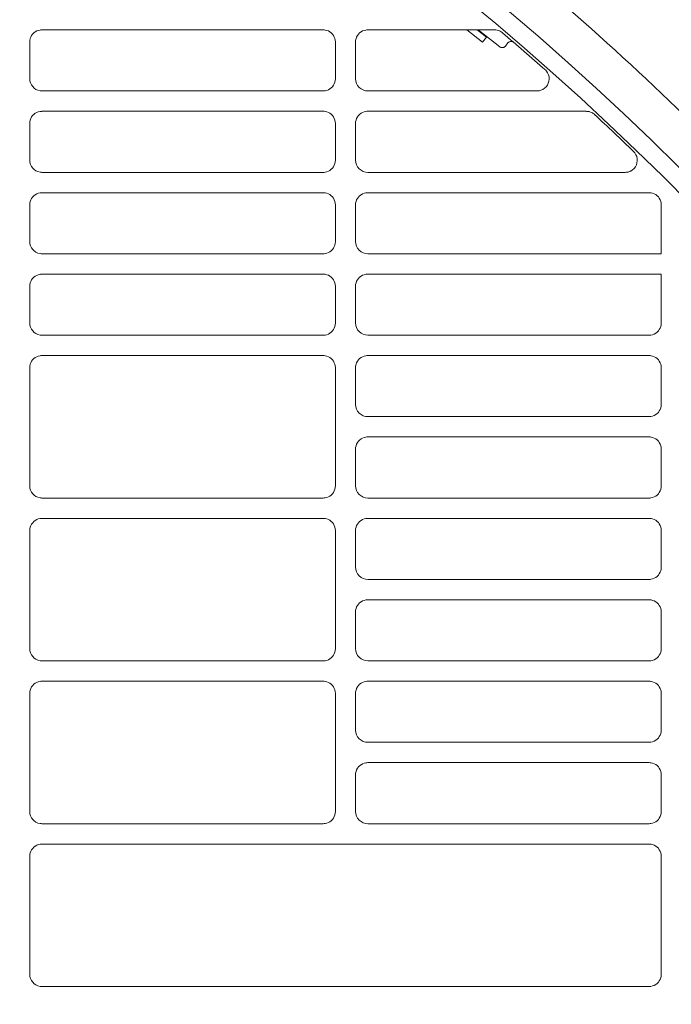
# Model space of a CAD drawing. Header units: millimetres. Extents: x -3034 to 546681, y -100001 to 133386.
# Tile 154 of 173: x 102160 to 102240, y -17882 to -17761. Entities that reach past the tile are written whole.
import ezdxf

# ---------------------------------------------------------------- set-up
doc = ezdxf.new("R2010")
doc.units = ezdxf.units.MM
doc.linetypes.add('ACAD_ISO03W100', pattern=[150, 60, -90])
doc.layers.get('Defpoints').update_dxf_attribs({"color": 252})
for name, color, linetype in [('___INST__AR_podstawy', 3, 'Continuous'), ('DETAIL', 5, 'Continuous'), ('ELEK CIENKIE', 80, 'Continuous'), ('ELEK ODGROMÓWKA', 214, 'Continuous')]:
    doc.layers.add(name, color=color, linetype=linetype)
doc.layers.add('I_WYMIARY', color=6, linetype='Continuous', lineweight=18)
doc.styles.add('DETALE1_100', font='arial.ttf', dxfattribs={"width": 0.6, "height": 200})
doc.dimstyles.new('Detale 1_100', dxfattribs={"dimscale": 0.12, "dimtxt": 250, "dimasz": 20, "dimexe": 50, "dimexo": 0, "dimgap": 30, "dimtad": 1, "dimdec": 1, "dimlfac": 0.1, "dimzin": 9, "dimdsep": 46, "dimtxsty": 'DETALE1_100', "dimblk1": 'DIM_KRESKA_', "dimblk2": 'DIM_KRESKA_', "dimsah": 1, "dimcen": 0, "dimse1": 1, "dimse2": 1, "dimclrd": 256, "dimclre": 256, "dimclrt": 256, "dimadec": 0, "dimazin": 0, "dimtfac": 0.01, "dimtdec": 1, "dimtix": 1, "dimtofl": 0, "dimtmove": 0, "dimatfit": 3, "dimfxl": 1, "dimtolj": 1, "dimtzin": 12, "dimlwd": -1, "dimarcsym": 0})

# ---------------------------------------------------------------- blocks, each defined once
blk = doc.blocks.new('iglice')
at = {"layer": 'ELEK CIENKIE', "color": 80, "linetype": 'ACAD_ISO03W100', "ltscale": 3}
blk.add_circle((-5706.4, 7322.5), 4350, dxfattribs=at)
blk = doc.blocks.new('wentDACH')
at = {"layer": 'DETAIL', "color": 8, "linetype": 'Continuous', "lineweight": 9}
for p, q in [((-83872.82, 25638.59), (-83872.64, 25638.7)), ((-83872.64, 25638.7), (-83872.44, 25638.77)), ((-83872.44, 25638.77), (-83872.23, 25638.82)), ((-83837.46, 25638.84), (-83872, 25638.84)), ((-83837.22, 25638.82), (-83837.02, 25638.77)), ((-83837.02, 25638.77), (-83836.82, 25638.7)), ((-83836.82, 25638.7), (-83836.64, 25638.6)), ((-83832.82, 25638.59), (-83832.64, 25638.7)), ((-83832.64, 25638.7), (-83832.44, 25638.77)), ((-83832.44, 25638.77), (-83832.23, 25638.82)), ((-83816.43, 25638.84), (-83832, 25638.84)), ((-83819.85, 25638.84), (-83817.9, 25637.31)), ((-83817.41, 25637.94), (-83818.55, 25638.84)), ((-83815.79, 25636.77), (-83818.44, 25638.84)), ((-83873.49, 25637.34), (-83873.48, 25637.55)), ((-83873.48, 25637.55), (-83873.43, 25637.76)), ((-83873.43, 25637.76), (-83873.36, 25637.96)), ((-83873.36, 25637.96), (-83873.26, 25638.14)), ((-83873.26, 25638.14), (-83873.14, 25638.31)), ((-83873.14, 25638.31), (-83872.99, 25638.46)), ((-83872.99, 25638.46), (-83872.82, 25638.59)), ((-83836.64, 25638.6), (-83836.47, 25638.47)), ((-83836.47, 25638.47), (-83836.32, 25638.32)), ((-83836.32, 25638.32), (-83836.2, 25638.15)), ((-83836.2, 25638.15), (-83836.1, 25637.96)), ((-83836.1, 25637.96), (-83836.02, 25637.76)), ((-83836.02, 25637.76), (-83835.98, 25637.56)), ((-83835.98, 25637.56), (-83835.97, 25637.35)), ((-83833.49, 25637.34), (-83833.48, 25637.55)), ((-83833.48, 25637.55), (-83833.43, 25637.76)), ((-83833.43, 25637.76), (-83833.36, 25637.96)), ((-83833.36, 25637.96), (-83833.26, 25638.14)), ((-83833.26, 25638.14), (-83833.14, 25638.31)), ((-83833.14, 25638.31), (-83832.99, 25638.46)), ((-83832.99, 25638.46), (-83832.82, 25638.59)), ((-83817.9, 25637.31), (-83817.41, 25637.94)), ((-83873.49, 25637.34), (-83873.49, 25632.84)), ((-83835.97, 25632.83), (-83835.97, 25637.35)), ((-83833.49, 25637.34), (-83833.49, 25632.84)), ((-83814.79, 25637.23), (-83815.09, 25636.85)), ((-83810.07, 25633.78), (-83809.92, 25633.57)), ((-83835.98, 25632.62), (-83836.02, 25632.41)), ((-83835.97, 25632.83), (-83835.98, 25632.62)), ((-83809.92, 25633.57), (-83809.81, 25633.32)), ((-83809.81, 25633.32), (-83809.74, 25633.07)), ((-83809.72, 25632.8), (-83809.75, 25632.54)), ((-83809.74, 25633.07), (-83809.72, 25632.8)), ((-83837.02, 25631.41), (-83837.23, 25631.36)), ((-83836.83, 25631.48), (-83837.02, 25631.41)), ((-83836.64, 25631.58), (-83836.83, 25631.48)), ((-83836.47, 25631.71), (-83836.64, 25631.58)), ((-83836.32, 25631.86), (-83836.47, 25631.71)), ((-83836.2, 25632.03), (-83836.32, 25631.86)), ((-83836.1, 25632.22), (-83836.2, 25632.03)), ((-83836.02, 25632.41), (-83836.1, 25632.22)), ((-83810.3, 25631.66), (-83810.52, 25631.51)), ((-83810.1, 25631.84), (-83810.3, 25631.66)), ((-83809.94, 25632.05), (-83810.1, 25631.84)), ((-83809.83, 25632.29), (-83809.94, 25632.05)), ((-83809.75, 25632.54), (-83809.83, 25632.29)), ((-83871.99, 25631.34), (-83837.46, 25631.34)), ((-83831.99, 25631.34), (-83811.22, 25631.34)), ((-83873.48, 25627.55), (-83873.43, 25627.76)), ((-83873.43, 25627.76), (-83873.36, 25627.95)), ((-83873.36, 25627.95), (-83873.26, 25628.14)), ((-83873.26, 25628.14), (-83873.14, 25628.31)), ((-83873.14, 25628.31), (-83872.99, 25628.46)), ((-83872.99, 25628.46), (-83872.82, 25628.59)), ((-83872.82, 25628.59), (-83872.64, 25628.69)), ((-83872.64, 25628.69), (-83872.44, 25628.77)), ((-83872.44, 25628.77), (-83872.23, 25628.82)), ((-83837.46, 25628.84), (-83872, 25628.84)), ((-83837.22, 25628.82), (-83837.02, 25628.77)), ((-83837.02, 25628.77), (-83836.82, 25628.7)), ((-83836.82, 25628.7), (-83836.64, 25628.59)), ((-83836.64, 25628.59), (-83836.47, 25628.47)), ((-83836.47, 25628.47), (-83836.32, 25628.32)), ((-83836.32, 25628.32), (-83836.2, 25628.15)), ((-83836.2, 25628.15), (-83836.1, 25627.96)), ((-83836.1, 25627.96), (-83836.02, 25627.76)), ((-83836.02, 25627.76), (-83835.98, 25627.56)), ((-83833.48, 25627.55), (-83833.43, 25627.76)), ((-83833.43, 25627.76), (-83833.36, 25627.95)), ((-83833.36, 25627.95), (-83833.26, 25628.14)), ((-83833.26, 25628.14), (-83833.14, 25628.31)), ((-83833.14, 25628.31), (-83832.99, 25628.46)), ((-83832.99, 25628.46), (-83832.82, 25628.59)), ((-83832.82, 25628.59), (-83832.64, 25628.7)), ((-83832.64, 25628.7), (-83832.44, 25628.77)), ((-83832.44, 25628.77), (-83832.23, 25628.82)), ((-83805.16, 25628.84), (-83832, 25628.84)), ((-83873.49, 25627.34), (-83873.48, 25627.55)), ((-83873.49, 25627.34), (-83873.49, 25622.84)), ((-83835.98, 25627.56), (-83835.97, 25627.35)), ((-83835.97, 25622.83), (-83835.97, 25627.35)), ((-83833.49, 25627.34), (-83833.48, 25627.55)), ((-83833.49, 25627.34), (-83833.49, 25622.84)), ((-83799.2, 25623.73), (-83799.07, 25623.51)), ((-83799.07, 25623.51), (-83798.97, 25623.27)), ((-83798.97, 25623.27), (-83798.91, 25623.02)), ((-83798.91, 25623.02), (-83798.9, 25622.76)), ((-83836.47, 25621.71), (-83836.64, 25621.58)), ((-83836.32, 25621.86), (-83836.47, 25621.71)), ((-83836.2, 25622.03), (-83836.32, 25621.86)), ((-83836.1, 25622.21), (-83836.2, 25622.03)), ((-83836.02, 25622.41), (-83836.1, 25622.21)), ((-83835.98, 25622.62), (-83836.02, 25622.41)), ((-83835.97, 25622.83), (-83835.98, 25622.62)), ((-83799.3, 25621.82), (-83799.49, 25621.64)), ((-83799.14, 25622.02), (-83799.3, 25621.82)), ((-83799.01, 25622.25), (-83799.14, 25622.02)), ((-83798.94, 25622.5), (-83799.01, 25622.25)), ((-83798.9, 25622.76), (-83798.94, 25622.5)), ((-83871.99, 25621.34), (-83837.46, 25621.34)), ((-83837.02, 25621.4), (-83837.23, 25621.36)), ((-83836.83, 25621.48), (-83837.02, 25621.4)), ((-83836.64, 25621.58), (-83836.83, 25621.48)), ((-83831.99, 25621.34), (-83800.4, 25621.34)), ((-83799.49, 25621.64), (-83799.71, 25621.5)), ((-83873.36, 25617.96), (-83873.26, 25618.14)), ((-83873.26, 25618.14), (-83873.14, 25618.31)), ((-83873.14, 25618.31), (-83872.99, 25618.46)), ((-83872.99, 25618.46), (-83872.82, 25618.59)), ((-83872.82, 25618.59), (-83872.64, 25618.7)), ((-83872.64, 25618.7), (-83872.44, 25618.77)), ((-83872.44, 25618.77), (-83872.23, 25618.82)), ((-83837.46, 25618.84), (-83872, 25618.84)), ((-83837.22, 25618.82), (-83837.02, 25618.77)), ((-83837.02, 25618.77), (-83836.82, 25618.7)), ((-83836.82, 25618.7), (-83836.64, 25618.6)), ((-83836.64, 25618.6), (-83836.47, 25618.47)), ((-83836.47, 25618.47), (-83836.32, 25618.32)), ((-83836.32, 25618.32), (-83836.2, 25618.15)), ((-83836.2, 25618.15), (-83836.1, 25617.96)), ((-83833.36, 25617.96), (-83833.26, 25618.14)), ((-83833.26, 25618.14), (-83833.14, 25618.31)), ((-83833.14, 25618.31), (-83832.99, 25618.46)), ((-83832.99, 25618.46), (-83832.82, 25618.59)), ((-83832.82, 25618.59), (-83832.64, 25618.7)), ((-83832.64, 25618.7), (-83832.44, 25618.77)), ((-83832.44, 25618.77), (-83832.23, 25618.82)), ((-83797.46, 25618.84), (-83832, 25618.84)), ((-83797.22, 25618.82), (-83797.02, 25618.77)), ((-83797.02, 25618.77), (-83796.82, 25618.7)), ((-83796.82, 25618.7), (-83796.64, 25618.6)), ((-83796.64, 25618.6), (-83796.47, 25618.47)), ((-83796.47, 25618.47), (-83796.32, 25618.32)), ((-83796.32, 25618.32), (-83796.2, 25618.15)), ((-83796.2, 25618.15), (-83796.1, 25617.96)), ((-83873.49, 25617.34), (-83873.48, 25617.55)), ((-83873.49, 25617.34), (-83873.49, 25612.84)), ((-83873.48, 25617.55), (-83873.43, 25617.76)), ((-83873.43, 25617.76), (-83873.36, 25617.96)), ((-83836.1, 25617.96), (-83836.02, 25617.76)), ((-83836.02, 25617.76), (-83835.98, 25617.56)), ((-83835.98, 25617.56), (-83835.97, 25617.35)), ((-83835.97, 25612.83), (-83835.97, 25617.35)), ((-83833.49, 25617.34), (-83833.48, 25617.55)), ((-83833.49, 25617.34), (-83833.49, 25612.84)), ((-83833.48, 25617.55), (-83833.43, 25617.76)), ((-83833.43, 25617.76), (-83833.36, 25617.96)), ((-83796.1, 25617.96), (-83796.02, 25617.77)), ((-83796.02, 25617.77), (-83795.98, 25617.56)), ((-83795.98, 25617.56), (-83795.97, 25617.35)), ((-83795.97, 25611.34), (-83795.97, 25617.35)), ((-83836.2, 25612.03), (-83836.32, 25611.86)), ((-83836.1, 25612.22), (-83836.2, 25612.03)), ((-83836.02, 25612.41), (-83836.1, 25612.22)), ((-83835.98, 25612.62), (-83836.02, 25612.41)), ((-83835.97, 25612.83), (-83835.98, 25612.62)), ((-83871.99, 25611.34), (-83837.46, 25611.34)), ((-83837.02, 25611.41), (-83837.23, 25611.36)), ((-83836.83, 25611.48), (-83837.02, 25611.41)), ((-83836.64, 25611.58), (-83836.83, 25611.48)), ((-83836.47, 25611.71), (-83836.64, 25611.58)), ((-83836.32, 25611.86), (-83836.47, 25611.71)), ((-83831.99, 25611.34), (-83795.97, 25611.34)), ((-83873.14, 25608.31), (-83872.99, 25608.46)), ((-83872.99, 25608.46), (-83872.82, 25608.59)), ((-83872.82, 25608.59), (-83872.64, 25608.69)), ((-83872.64, 25608.69), (-83872.44, 25608.77)), ((-83872.44, 25608.77), (-83872.23, 25608.82)), ((-83837.46, 25608.84), (-83872, 25608.84)), ((-83837.22, 25608.82), (-83837.02, 25608.77)), ((-83837.02, 25608.77), (-83836.82, 25608.7)), ((-83836.82, 25608.7), (-83836.64, 25608.59)), ((-83836.64, 25608.59), (-83836.47, 25608.47)), ((-83836.47, 25608.47), (-83836.32, 25608.32)), ((-83833.14, 25608.31), (-83832.99, 25608.46)), ((-83832.99, 25608.46), (-83832.82, 25608.59)), ((-83832.82, 25608.59), (-83832.64, 25608.7)), ((-83832.64, 25608.7), (-83832.44, 25608.77)), ((-83832.44, 25608.77), (-83832.23, 25608.82)), ((-83795.97, 25608.84), (-83832, 25608.84)), ((-83795.97, 25602.83), (-83795.97, 25608.84)), ((-83873.49, 25607.34), (-83873.48, 25607.55)), ((-83873.49, 25607.34), (-83873.49, 25602.84)), ((-83873.48, 25607.55), (-83873.43, 25607.76)), ((-83873.43, 25607.76), (-83873.36, 25607.95)), ((-83873.36, 25607.95), (-83873.26, 25608.14)), ((-83873.26, 25608.14), (-83873.14, 25608.31)), ((-83836.32, 25608.32), (-83836.2, 25608.15)), ((-83836.2, 25608.15), (-83836.1, 25607.96)), ((-83836.1, 25607.96), (-83836.02, 25607.76)), ((-83836.02, 25607.76), (-83835.98, 25607.56)), ((-83835.98, 25607.56), (-83835.97, 25607.35)), ((-83835.97, 25602.83), (-83835.97, 25607.35)), ((-83833.49, 25607.34), (-83833.48, 25607.55)), ((-83833.49, 25607.34), (-83833.49, 25602.84)), ((-83833.48, 25607.55), (-83833.43, 25607.76)), ((-83833.43, 25607.76), (-83833.36, 25607.96)), ((-83833.36, 25607.96), (-83833.26, 25608.14)), ((-83833.26, 25608.14), (-83833.14, 25608.31)), ((-83836.02, 25602.41), (-83836.1, 25602.21)), ((-83835.98, 25602.62), (-83836.02, 25602.41)), ((-83835.97, 25602.83), (-83835.98, 25602.62)), ((-83796.03, 25602.41), (-83796.1, 25602.21)), ((-83795.98, 25602.62), (-83796.03, 25602.41)), ((-83795.97, 25602.83), (-83795.98, 25602.62)), ((-83871.99, 25601.34), (-83837.46, 25601.34)), ((-83837.02, 25601.4), (-83837.23, 25601.36)), ((-83836.83, 25601.48), (-83837.02, 25601.4)), ((-83836.64, 25601.58), (-83836.83, 25601.48)), ((-83836.47, 25601.71), (-83836.64, 25601.58)), ((-83836.32, 25601.86), (-83836.47, 25601.71)), ((-83836.2, 25602.03), (-83836.32, 25601.86)), ((-83836.1, 25602.21), (-83836.2, 25602.03)), ((-83831.99, 25601.34), (-83797.46, 25601.34)), ((-83797.02, 25601.4), (-83797.23, 25601.36)), ((-83796.83, 25601.48), (-83797.02, 25601.4)), ((-83796.64, 25601.58), (-83796.83, 25601.48)), ((-83796.47, 25601.71), (-83796.64, 25601.58)), ((-83796.32, 25601.86), (-83796.47, 25601.71)), ((-83796.2, 25602.03), (-83796.32, 25601.86)), ((-83796.1, 25602.21), (-83796.2, 25602.03)), ((-83872.64, 25598.7), (-83872.44, 25598.77)), ((-83872.44, 25598.77), (-83872.23, 25598.82)), ((-83837.46, 25598.84), (-83872, 25598.84)), ((-83837.22, 25598.82), (-83837.02, 25598.77)), ((-83837.02, 25598.77), (-83836.82, 25598.7)), ((-83832.64, 25598.7), (-83832.44, 25598.77)), ((-83832.44, 25598.77), (-83832.23, 25598.82)), ((-83797.46, 25598.84), (-83832, 25598.84)), ((-83797.22, 25598.82), (-83797.02, 25598.77)), ((-83797.02, 25598.77), (-83796.82, 25598.7)), ((-83873.49, 25597.34), (-83873.48, 25597.55)), ((-83873.48, 25597.55), (-83873.43, 25597.76)), ((-83873.43, 25597.76), (-83873.36, 25597.96)), ((-83873.36, 25597.96), (-83873.26, 25598.14)), ((-83873.26, 25598.14), (-83873.14, 25598.31)), ((-83873.14, 25598.31), (-83872.99, 25598.46)), ((-83872.99, 25598.46), (-83872.82, 25598.59)), ((-83872.82, 25598.59), (-83872.64, 25598.7)), ((-83836.82, 25598.7), (-83836.64, 25598.6)), ((-83836.64, 25598.6), (-83836.47, 25598.47)), ((-83836.47, 25598.47), (-83836.32, 25598.32)), ((-83836.32, 25598.32), (-83836.2, 25598.15)), ((-83836.2, 25598.15), (-83836.1, 25597.96)), ((-83836.1, 25597.96), (-83836.02, 25597.77)), ((-83836.02, 25597.77), (-83835.98, 25597.56)), ((-83835.98, 25597.56), (-83835.97, 25597.35)), ((-83833.49, 25597.34), (-83833.48, 25597.55)), ((-83833.48, 25597.55), (-83833.43, 25597.76)), ((-83833.43, 25597.76), (-83833.36, 25597.96)), ((-83833.36, 25597.96), (-83833.26, 25598.14)), ((-83833.26, 25598.14), (-83833.14, 25598.31)), ((-83833.14, 25598.31), (-83832.99, 25598.46)), ((-83832.99, 25598.46), (-83832.82, 25598.59)), ((-83832.82, 25598.59), (-83832.64, 25598.7)), ((-83796.82, 25598.7), (-83796.64, 25598.6)), ((-83796.64, 25598.6), (-83796.47, 25598.47)), ((-83796.47, 25598.47), (-83796.32, 25598.32)), ((-83796.32, 25598.32), (-83796.2, 25598.15)), ((-83796.2, 25598.15), (-83796.1, 25597.96)), ((-83796.1, 25597.96), (-83796.02, 25597.77)), ((-83796.02, 25597.77), (-83795.98, 25597.56)), ((-83795.98, 25597.56), (-83795.97, 25597.35)), ((-83873.49, 25597.34), (-83873.49, 25582.84)), ((-83835.97, 25582.83), (-83835.97, 25597.35)), ((-83833.49, 25597.34), (-83833.49, 25592.84)), ((-83795.97, 25592.83), (-83795.97, 25597.35)), ((-83795.97, 25592.83), (-83795.98, 25592.62)), ((-83796.83, 25591.48), (-83797.02, 25591.41)), ((-83796.64, 25591.58), (-83796.83, 25591.48)), ((-83796.47, 25591.71), (-83796.64, 25591.58)), ((-83796.32, 25591.86), (-83796.47, 25591.71)), ((-83796.2, 25592.03), (-83796.32, 25591.86)), ((-83796.1, 25592.22), (-83796.2, 25592.03)), ((-83796.03, 25592.41), (-83796.1, 25592.22)), ((-83795.98, 25592.62), (-83796.03, 25592.41)), ((-83831.99, 25591.34), (-83797.46, 25591.34)), ((-83797.02, 25591.41), (-83797.23, 25591.36)), ((-83833.43, 25587.76), (-83833.36, 25587.96)), ((-83833.36, 25587.96), (-83833.26, 25588.14)), ((-83833.26, 25588.14), (-83833.14, 25588.31)), ((-83833.14, 25588.31), (-83832.99, 25588.46)), ((-83832.99, 25588.46), (-83832.82, 25588.59)), ((-83832.82, 25588.59), (-83832.64, 25588.7)), ((-83832.64, 25588.7), (-83832.44, 25588.77)), ((-83832.44, 25588.77), (-83832.23, 25588.82)), ((-83797.46, 25588.84), (-83832, 25588.84)), ((-83797.22, 25588.82), (-83797.02, 25588.77)), ((-83797.02, 25588.77), (-83796.82, 25588.7)), ((-83796.82, 25588.7), (-83796.64, 25588.59)), ((-83796.64, 25588.59), (-83796.47, 25588.47)), ((-83796.47, 25588.47), (-83796.32, 25588.32)), ((-83796.32, 25588.32), (-83796.2, 25588.15)), ((-83796.2, 25588.15), (-83796.1, 25587.96)), ((-83796.1, 25587.96), (-83796.02, 25587.76)), ((-83833.49, 25587.34), (-83833.48, 25587.55)), ((-83833.49, 25587.34), (-83833.49, 25582.84)), ((-83833.48, 25587.55), (-83833.43, 25587.76)), ((-83796.02, 25587.76), (-83795.98, 25587.56)), ((-83795.98, 25587.56), (-83795.97, 25587.35)), ((-83795.97, 25582.83), (-83795.97, 25587.35)), ((-83836.32, 25581.86), (-83836.47, 25581.71)), ((-83836.2, 25582.03), (-83836.32, 25581.86)), ((-83836.1, 25582.21), (-83836.2, 25582.03)), ((-83836.02, 25582.41), (-83836.1, 25582.21)), ((-83835.98, 25582.62), (-83836.02, 25582.41)), ((-83835.97, 25582.83), (-83835.98, 25582.62)), ((-83796.32, 25581.86), (-83796.47, 25581.71)), ((-83796.2, 25582.03), (-83796.32, 25581.86)), ((-83796.1, 25582.21), (-83796.2, 25582.03)), ((-83796.03, 25582.41), (-83796.1, 25582.21)), ((-83795.98, 25582.62), (-83796.03, 25582.41)), ((-83795.97, 25582.83), (-83795.98, 25582.62)), ((-83871.99, 25581.34), (-83837.46, 25581.34)), ((-83837.02, 25581.4), (-83837.23, 25581.36)), ((-83836.83, 25581.48), (-83837.02, 25581.4)), ((-83836.64, 25581.58), (-83836.83, 25581.48)), ((-83836.47, 25581.71), (-83836.64, 25581.58)), ((-83831.99, 25581.34), (-83797.46, 25581.34)), ((-83797.02, 25581.4), (-83797.23, 25581.36)), ((-83796.83, 25581.48), (-83797.02, 25581.4)), ((-83796.64, 25581.58), (-83796.83, 25581.48)), ((-83796.47, 25581.71), (-83796.64, 25581.58)), ((-83873.26, 25578.14), (-83873.13, 25578.31)), ((-83873.13, 25578.31), (-83872.99, 25578.47)), ((-83872.99, 25578.47), (-83872.82, 25578.59)), ((-83872.82, 25578.59), (-83872.63, 25578.7)), ((-83872.63, 25578.7), (-83872.44, 25578.77)), ((-83872.44, 25578.77), (-83872.23, 25578.82)), ((-83837.46, 25578.84), (-83872, 25578.84)), ((-83837.22, 25578.82), (-83837.02, 25578.77)), ((-83837.02, 25578.77), (-83836.82, 25578.7)), ((-83836.82, 25578.7), (-83836.64, 25578.6)), ((-83836.64, 25578.6), (-83836.47, 25578.47)), ((-83836.47, 25578.47), (-83836.32, 25578.32)), ((-83836.32, 25578.32), (-83836.2, 25578.15)), ((-83836.2, 25578.15), (-83836.1, 25577.96)), ((-83833.26, 25578.14), (-83833.14, 25578.31)), ((-83833.14, 25578.31), (-83832.99, 25578.46)), ((-83832.99, 25578.46), (-83832.82, 25578.59)), ((-83832.82, 25578.59), (-83832.64, 25578.7)), ((-83832.64, 25578.7), (-83832.44, 25578.77)), ((-83832.44, 25578.77), (-83832.23, 25578.82)), ((-83797.46, 25578.84), (-83832, 25578.84)), ((-83797.22, 25578.82), (-83797.02, 25578.77)), ((-83797.02, 25578.77), (-83796.82, 25578.7)), ((-83796.82, 25578.7), (-83796.64, 25578.6)), ((-83796.64, 25578.6), (-83796.47, 25578.47)), ((-83796.47, 25578.47), (-83796.32, 25578.32)), ((-83796.32, 25578.32), (-83796.2, 25578.15)), ((-83796.2, 25578.15), (-83796.1, 25577.96)), ((-83873.49, 25577.34), (-83873.48, 25577.55)), ((-83873.49, 25577.34), (-83873.49, 25562.84)), ((-83873.48, 25577.55), (-83873.43, 25577.76)), ((-83873.43, 25577.76), (-83873.36, 25577.96)), ((-83873.36, 25577.96), (-83873.26, 25578.14)), ((-83836.1, 25577.96), (-83836.02, 25577.77)), ((-83836.02, 25577.77), (-83835.98, 25577.56)), ((-83835.98, 25577.56), (-83835.97, 25577.35)), ((-83835.97, 25562.83), (-83835.97, 25577.35)), ((-83833.49, 25577.34), (-83833.48, 25577.55)), ((-83833.49, 25577.34), (-83833.49, 25572.84)), ((-83833.48, 25577.55), (-83833.43, 25577.76)), ((-83833.43, 25577.76), (-83833.36, 25577.96)), ((-83833.36, 25577.96), (-83833.26, 25578.14)), ((-83796.1, 25577.96), (-83796.02, 25577.77)), ((-83796.02, 25577.77), (-83795.98, 25577.56)), ((-83795.98, 25577.56), (-83795.97, 25577.35)), ((-83795.97, 25572.83), (-83795.97, 25577.35)), ((-83796.1, 25572.22), (-83796.2, 25572.03)), ((-83796.03, 25572.41), (-83796.1, 25572.22)), ((-83795.98, 25572.62), (-83796.03, 25572.41)), ((-83795.97, 25572.83), (-83795.98, 25572.62)), ((-83831.99, 25571.34), (-83797.46, 25571.34)), ((-83797.02, 25571.41), (-83797.23, 25571.36)), ((-83796.83, 25571.48), (-83797.02, 25571.41)), ((-83796.64, 25571.58), (-83796.83, 25571.48)), ((-83796.47, 25571.71), (-83796.64, 25571.58)), ((-83796.32, 25571.86), (-83796.47, 25571.71)), ((-83796.2, 25572.03), (-83796.32, 25571.86)), ((-83832.99, 25568.46), (-83832.82, 25568.59)), ((-83832.82, 25568.59), (-83832.64, 25568.7)), ((-83832.64, 25568.7), (-83832.44, 25568.77)), ((-83832.44, 25568.77), (-83832.23, 25568.82)), ((-83797.46, 25568.84), (-83832, 25568.84)), ((-83797.22, 25568.82), (-83797.02, 25568.77)), ((-83797.02, 25568.77), (-83796.82, 25568.7)), ((-83796.82, 25568.7), (-83796.64, 25568.6)), ((-83796.64, 25568.6), (-83796.47, 25568.47)), ((-83833.49, 25567.34), (-83833.48, 25567.55)), ((-83833.49, 25567.34), (-83833.49, 25562.84)), ((-83833.48, 25567.55), (-83833.43, 25567.76)), ((-83833.43, 25567.76), (-83833.36, 25567.96)), ((-83833.36, 25567.96), (-83833.26, 25568.14)), ((-83833.26, 25568.14), (-83833.14, 25568.31)), ((-83833.14, 25568.31), (-83832.99, 25568.46)), ((-83796.47, 25568.47), (-83796.32, 25568.32)), ((-83796.32, 25568.32), (-83796.2, 25568.15)), ((-83796.2, 25568.15), (-83796.1, 25567.96)), ((-83796.1, 25567.96), (-83796.02, 25567.76)), ((-83796.02, 25567.76), (-83795.98, 25567.56)), ((-83795.98, 25567.56), (-83795.97, 25567.35)), ((-83795.97, 25562.83), (-83795.97, 25567.35)), ((-83835.98, 25562.62), (-83836.02, 25562.41)), ((-83835.97, 25562.83), (-83835.98, 25562.62)), ((-83795.98, 25562.62), (-83796.03, 25562.41)), ((-83795.97, 25562.83), (-83795.98, 25562.62)), ((-83871.99, 25561.34), (-83837.46, 25561.34)), ((-83837.02, 25561.4), (-83837.23, 25561.36)), ((-83836.83, 25561.48), (-83837.02, 25561.4)), ((-83836.64, 25561.58), (-83836.83, 25561.48)), ((-83836.47, 25561.71), (-83836.64, 25561.58)), ((-83836.32, 25561.86), (-83836.47, 25561.71)), ((-83836.2, 25562.03), (-83836.32, 25561.86)), ((-83836.1, 25562.21), (-83836.2, 25562.03)), ((-83836.02, 25562.41), (-83836.1, 25562.21)), ((-83831.99, 25561.34), (-83797.46, 25561.34)), ((-83797.02, 25561.4), (-83797.23, 25561.36)), ((-83796.83, 25561.48), (-83797.02, 25561.4)), ((-83796.64, 25561.58), (-83796.83, 25561.48)), ((-83796.47, 25561.71), (-83796.64, 25561.58)), ((-83796.32, 25561.86), (-83796.47, 25561.71)), ((-83796.2, 25562.03), (-83796.32, 25561.86)), ((-83796.1, 25562.21), (-83796.2, 25562.03)), ((-83796.03, 25562.41), (-83796.1, 25562.21)), ((-83872.44, 25558.77), (-83872.23, 25558.82)), ((-83837.46, 25558.84), (-83872, 25558.84)), ((-83837.22, 25558.82), (-83837.02, 25558.77)), ((-83832.44, 25558.77), (-83832.23, 25558.82)), ((-83797.46, 25558.84), (-83832, 25558.84)), ((-83797.22, 25558.82), (-83797.02, 25558.77)), ((-83873.48, 25557.55), (-83873.43, 25557.76)), ((-83873.43, 25557.76), (-83873.36, 25557.96)), ((-83873.36, 25557.96), (-83873.26, 25558.14)), ((-83873.26, 25558.14), (-83873.13, 25558.31)), ((-83873.13, 25558.31), (-83872.99, 25558.47)), ((-83872.99, 25558.47), (-83872.82, 25558.59)), ((-83872.82, 25558.59), (-83872.63, 25558.7)), ((-83872.63, 25558.7), (-83872.44, 25558.77)), ((-83837.02, 25558.77), (-83836.82, 25558.7)), ((-83836.82, 25558.7), (-83836.64, 25558.6)), ((-83836.64, 25558.6), (-83836.47, 25558.47)), ((-83836.47, 25558.47), (-83836.32, 25558.32)), ((-83836.32, 25558.32), (-83836.2, 25558.15)), ((-83836.2, 25558.15), (-83836.1, 25557.96)), ((-83836.1, 25557.96), (-83836.02, 25557.77)), ((-83836.02, 25557.77), (-83835.98, 25557.56)), ((-83833.48, 25557.55), (-83833.43, 25557.76)), ((-83833.43, 25557.76), (-83833.36, 25557.96)), ((-83833.36, 25557.96), (-83833.26, 25558.14)), ((-83833.26, 25558.14), (-83833.13, 25558.31)), ((-83833.13, 25558.31), (-83832.99, 25558.47)), ((-83832.99, 25558.47), (-83832.82, 25558.59)), ((-83832.82, 25558.59), (-83832.64, 25558.7)), ((-83832.64, 25558.7), (-83832.44, 25558.77)), ((-83797.02, 25558.77), (-83796.82, 25558.7)), ((-83796.82, 25558.7), (-83796.64, 25558.6)), ((-83796.64, 25558.6), (-83796.47, 25558.47)), ((-83796.47, 25558.47), (-83796.32, 25558.32)), ((-83796.32, 25558.32), (-83796.2, 25558.15)), ((-83796.2, 25558.15), (-83796.1, 25557.96)), ((-83796.1, 25557.96), (-83796.02, 25557.77)), ((-83796.02, 25557.77), (-83795.98, 25557.56)), ((-83873.49, 25557.34), (-83873.48, 25557.55)), ((-83873.49, 25557.34), (-83873.49, 25542.84)), ((-83835.98, 25557.56), (-83835.97, 25557.35)), ((-83835.97, 25542.83), (-83835.97, 25557.35)), ((-83833.49, 25557.34), (-83833.48, 25557.55)), ((-83833.49, 25557.34), (-83833.49, 25552.84)), ((-83795.98, 25557.56), (-83795.97, 25557.35)), ((-83795.97, 25552.83), (-83795.97, 25557.35)), ((-83795.97, 25552.83), (-83795.98, 25552.62)), ((-83796.64, 25551.58), (-83796.83, 25551.48)), ((-83796.47, 25551.71), (-83796.64, 25551.58)), ((-83796.32, 25551.86), (-83796.47, 25551.71)), ((-83796.2, 25552.03), (-83796.32, 25551.86)), ((-83796.1, 25552.22), (-83796.2, 25552.03)), ((-83796.03, 25552.41), (-83796.1, 25552.22)), ((-83795.98, 25552.62), (-83796.03, 25552.41)), ((-83831.99, 25551.34), (-83797.46, 25551.34)), ((-83797.02, 25551.41), (-83797.23, 25551.36)), ((-83796.83, 25551.48), (-83797.02, 25551.41)), ((-83833.43, 25547.76), (-83833.36, 25547.96)), ((-83833.36, 25547.96), (-83833.26, 25548.14)), ((-83833.26, 25548.14), (-83833.13, 25548.31)), ((-83833.13, 25548.31), (-83832.99, 25548.46)), ((-83832.99, 25548.46), (-83832.82, 25548.59)), ((-83832.82, 25548.59), (-83832.64, 25548.7)), ((-83832.64, 25548.7), (-83832.44, 25548.77)), ((-83832.44, 25548.77), (-83832.23, 25548.82)), ((-83797.46, 25548.84), (-83832, 25548.84)), ((-83797.22, 25548.82), (-83797.02, 25548.77)), ((-83797.02, 25548.77), (-83796.82, 25548.7)), ((-83796.82, 25548.7), (-83796.64, 25548.6)), ((-83796.64, 25548.6), (-83796.47, 25548.47)), ((-83796.47, 25548.47), (-83796.32, 25548.32)), ((-83796.32, 25548.32), (-83796.2, 25548.15)), ((-83796.2, 25548.15), (-83796.1, 25547.96)), ((-83796.1, 25547.96), (-83796.02, 25547.77)), ((-83833.49, 25547.34), (-83833.48, 25547.55)), ((-83833.49, 25547.34), (-83833.49, 25542.84)), ((-83833.48, 25547.55), (-83833.43, 25547.76)), ((-83796.02, 25547.77), (-83795.98, 25547.56)), ((-83795.98, 25547.56), (-83795.97, 25547.35)), ((-83795.97, 25542.83), (-83795.97, 25547.35)), ((-83836.2, 25542.03), (-83836.32, 25541.86)), ((-83836.1, 25542.22), (-83836.2, 25542.03)), ((-83836.02, 25542.41), (-83836.1, 25542.22)), ((-83835.98, 25542.62), (-83836.02, 25542.41)), ((-83835.97, 25542.83), (-83835.98, 25542.62)), ((-83796.2, 25542.03), (-83796.32, 25541.86)), ((-83796.1, 25542.21), (-83796.2, 25542.03)), ((-83796.03, 25542.41), (-83796.1, 25542.21)), ((-83795.98, 25542.62), (-83796.03, 25542.41)), ((-83795.97, 25542.83), (-83795.98, 25542.62)), ((-83871.99, 25541.34), (-83837.46, 25541.34)), ((-83837.02, 25541.41), (-83837.23, 25541.36)), ((-83836.83, 25541.48), (-83837.02, 25541.41)), ((-83836.64, 25541.58), (-83836.83, 25541.48)), ((-83836.47, 25541.71), (-83836.64, 25541.58)), ((-83836.32, 25541.86), (-83836.47, 25541.71)), ((-83831.99, 25541.34), (-83797.46, 25541.34)), ((-83797.02, 25541.41), (-83797.23, 25541.36)), ((-83796.83, 25541.48), (-83797.02, 25541.41)), ((-83796.64, 25541.58), (-83796.83, 25541.48)), ((-83796.47, 25541.71), (-83796.64, 25541.58)), ((-83796.32, 25541.86), (-83796.47, 25541.71)), ((-83873.26, 25538.14), (-83873.13, 25538.31)), ((-83873.13, 25538.31), (-83872.99, 25538.47)), ((-83872.99, 25538.47), (-83872.82, 25538.59)), ((-83872.82, 25538.59), (-83872.63, 25538.7)), ((-83872.63, 25538.7), (-83872.44, 25538.77)), ((-83872.44, 25538.77), (-83872.23, 25538.82)), ((-83797.46, 25538.84), (-83872, 25538.84)), ((-83797.22, 25538.82), (-83797.02, 25538.77)), ((-83797.02, 25538.77), (-83796.82, 25538.7)), ((-83796.82, 25538.7), (-83796.64, 25538.6)), ((-83796.64, 25538.6), (-83796.47, 25538.47)), ((-83796.47, 25538.47), (-83796.32, 25538.32)), ((-83796.32, 25538.32), (-83796.2, 25538.15)), ((-83873.49, 25537.34), (-83873.48, 25537.55)), ((-83873.49, 25537.34), (-83873.49, 25522.84)), ((-83873.48, 25537.55), (-83873.43, 25537.76)), ((-83873.43, 25537.76), (-83873.36, 25537.96)), ((-83873.36, 25537.96), (-83873.26, 25538.14)), ((-83796.2, 25538.15), (-83796.1, 25537.96)), ((-83796.1, 25537.96), (-83796.02, 25537.77)), ((-83796.02, 25537.77), (-83795.98, 25537.56)), ((-83795.98, 25537.56), (-83795.97, 25537.35)), ((-83795.97, 25522.83), (-83795.97, 25537.35)), ((-83795.98, 25522.62), (-83796.03, 25522.41)), ((-83795.97, 25522.83), (-83795.98, 25522.62)), ((-83871.99, 25521.34), (-83797.46, 25521.34)), ((-83797.02, 25521.41), (-83797.23, 25521.36)), ((-83796.83, 25521.48), (-83797.02, 25521.41)), ((-83796.64, 25521.58), (-83796.83, 25521.48)), ((-83796.47, 25521.71), (-83796.64, 25521.58)), ((-83796.32, 25521.86), (-83796.47, 25521.71)), ((-83796.2, 25522.03), (-83796.32, 25521.86)), ((-83796.1, 25522.22), (-83796.2, 25522.03)), ((-83796.03, 25522.41), (-83796.1, 25522.22))]:
    blk.add_line(p, q, dxfattribs=at)
for centre, radius, start, end in [((-84034.72, 25380.09), 341.4, 36.5085, 86.2831), ((-84034.72, 25380.09), 339.2, 36.5085, 86.7007), ((-84034.72, 25380.09), 346.4, 36.5085, 50.2976), ((-83872, 25637.35), 1.49, 90.0017, 98.9662), ((-83837.46, 25637.33), 1.51, 81.0661, 89.9983), ((-83832, 25637.35), 1.49, 90.0017, 98.9681), ((-83816.43, 25637.33), 1.51, 65.7875, 89.9506), ((-83816.44, 25637.33), 1.51, 57.7286, 65.7796), ((-83816.44, 25637.32), 1.52, 49.6863, 57.7228), ((-84034.69, 25380.1), 338.85, 48.5171, 49.6851), ((-83814.4, 25636.92), 0.5, 56.3064, 142.0011), ((-83815.48, 25637.16), 0.5, 231.9999, 250.4331), ((-83815.48, 25637.16), 0.5, 250.4331, 276.9999), ((-83815.48, 25637.16), 0.5, 277.0001, 303.5669), ((-83815.48, 25637.16), 0.5, 303.5658, 322.0012), ((-83811.25, 25632.81), 1.53, 39.4224, 48.5151), ((-83871.99, 25632.84), 1.5, 179.9776, 261.0471), ((-83831.99, 25632.84), 1.5, 179.9733, 269.9963), ((-83871.99, 25632.84), 1.5, 261.0392, 269.9963), ((-83837.46, 25632.86), 1.52, 270.0015, 278.9242), ((-83811.22, 25632.87), 1.53, 270.0017, 279.4355), ((-83811.22, 25632.86), 1.52, 279.4427, 288.6249), ((-83811.22, 25632.85), 1.51, 288.6386, 297.7807), ((-83872, 25627.34), 1.49, 90.0028, 98.9672), ((-83837.46, 25627.33), 1.51, 81.0662, 89.9994), ((-83832, 25627.35), 1.49, 90.0028, 98.97), ((-83805.16, 25627.33), 1.5, 64.2499, 89.9465), ((-83805.17, 25627.33), 1.51, 55.6793, 64.2413), ((-83805.17, 25627.32), 1.52, 47.1277, 55.6719), ((-84034.69, 25380.11), 338.85, 46.0138, 47.1262), ((-83800.42, 25622.81), 1.53, 37.0596, 46.0121), ((-83871.99, 25622.84), 1.5, 179.9745, 261.0458), ((-83831.99, 25622.84), 1.5, 179.9702, 269.9974), ((-83871.99, 25622.84), 1.5, 261.0399, 269.9974), ((-83837.46, 25622.85), 1.52, 270.0025, 278.9246), ((-83800.4, 25622.86), 1.52, 270.0019, 279.0208), ((-83800.4, 25622.85), 1.52, 279.0283, 288.0686), ((-83800.4, 25622.85), 1.51, 288.0816, 297.0838), ((-83872, 25617.35), 1.49, 90.0017, 98.9663), ((-83837.46, 25617.33), 1.51, 81.0662, 89.9983), ((-83832, 25617.35), 1.49, 90.0017, 98.9682), ((-83797.46, 25617.33), 1.51, 81.0675, 89.9983), ((-83871.99, 25612.84), 1.5, 179.9713, 261.0426), ((-83831.99, 25612.84), 1.5, 179.967, 269.9963), ((-83871.99, 25612.84), 1.5, 261.0387, 269.9963), ((-83837.46, 25612.86), 1.52, 270.0014, 278.9248), ((-83872, 25607.34), 1.49, 90.0028, 98.9672), ((-83837.46, 25607.33), 1.51, 81.0662, 89.9994), ((-83832, 25607.35), 1.49, 90.0028, 98.9701), ((-83871.99, 25602.84), 1.5, 179.9681, 261.0413), ((-83831.99, 25602.84), 1.5, 179.9638, 269.9974), ((-83871.99, 25602.84), 1.5, 261.0395, 269.9974), ((-83837.46, 25602.85), 1.51, 270.0025, 278.9251), ((-83797.46, 25602.85), 1.52, 270.0025, 278.9246), ((-83872, 25597.35), 1.49, 90.0017, 98.9663), ((-83837.46, 25597.33), 1.51, 81.0662, 89.9983), ((-83832, 25597.35), 1.49, 90.0017, 98.9682), ((-83797.46, 25597.33), 1.51, 81.0666, 89.9983), ((-83831.99, 25592.84), 1.5, 179.9607, 269.9963), ((-83797.46, 25592.86), 1.52, 270.0014, 278.9238), ((-83832, 25587.35), 1.49, 90.0028, 98.9701), ((-83797.46, 25587.33), 1.51, 81.0676, 89.9994), ((-83871.99, 25582.84), 1.5, 179.9618, 261.0368), ((-83831.99, 25582.84), 1.5, 179.9575, 269.9974), ((-83871.99, 25582.84), 1.5, 261.0391, 269.9974), ((-83837.46, 25582.85), 1.51, 270.0025, 278.9256), ((-83797.46, 25582.85), 1.52, 270.0024, 278.9251), ((-83872, 25577.35), 1.49, 90.0018, 98.9663), ((-83837.46, 25577.33), 1.51, 81.0663, 89.9983), ((-83832, 25577.35), 1.49, 90.0018, 98.9682), ((-83797.46, 25577.33), 1.51, 81.0667, 89.9983), ((-83831.99, 25572.84), 1.5, 179.9544, 269.9964), ((-83797.46, 25572.86), 1.52, 270.0013, 278.9243), ((-83832, 25567.35), 1.49, 90.0029, 98.9701), ((-83797.46, 25567.33), 1.51, 81.0677, 89.9994), ((-83871.99, 25562.84), 1.5, 179.9555, 261.0324), ((-83831.99, 25562.84), 1.5, 179.9512, 269.9975), ((-83871.99, 25562.84), 1.5, 261.0387, 269.9975), ((-83837.46, 25562.85), 1.51, 270.0024, 278.9261), ((-83797.46, 25562.85), 1.52, 270.0024, 278.9256), ((-83872, 25557.35), 1.49, 90.0018, 98.9663), ((-83837.46, 25557.33), 1.51, 81.0665, 89.9982), ((-83832, 25557.35), 1.49, 90.0018, 98.9682), ((-83797.46, 25557.33), 1.51, 81.0668, 89.9983), ((-83831.99, 25552.84), 1.5, 179.9481, 269.9964), ((-83797.46, 25552.86), 1.51, 270.0013, 278.9248), ((-83832, 25547.35), 1.49, 90.0029, 98.9701), ((-83797.46, 25547.33), 1.51, 81.0679, 89.9993), ((-83871.99, 25542.84), 1.5, 179.9492, 261.0279), ((-83831.99, 25542.84), 1.5, 179.9449, 269.9975), ((-83871.99, 25542.84), 1.5, 261.0383, 269.9975), ((-83837.46, 25542.85), 1.51, 270.0024, 278.9266), ((-83797.46, 25542.85), 1.51, 270.0024, 278.926), ((-83872, 25537.35), 1.49, 90.0018, 98.9663), ((-83797.46, 25537.33), 1.51, 81.067, 89.9982), ((-83871.99, 25522.84), 1.5, 179.9429, 261.0235), ((-83871.99, 25522.84), 1.5, 261.0379, 269.9975), ((-83797.46, 25522.85), 1.51, 270.0023, 278.9265)]:
    blk.add_arc(centre, radius, start, end, dxfattribs=at)
blk = doc.blocks.new('DIM_KRESKA_')
for p, q in [((0, 14), (0, -14)), ((-6, 0), (6, 0))]:
    blk.add_line(p, q)
at = {"const_width": 1.2}
blk.add_lwpolyline([(-4.243, -4.243), (4.243, 4.243)], dxfattribs=at)
blk = doc.blocks.new('*D524')
at = {"layer": 'Defpoints', "color": 0}
for p in [(101226.4, -17351.32), (109926.4, -17351.32), (109926.4, -19434.49)]:
    blk.add_point(p, dxfattribs=at)
at = {"layer": 'I_WYMIARY'}
blk.add_line((101228.8, -19434.49), (109924, -19434.49), dxfattribs=at)
at = {"layer": 'I_WYMIARY', "xscale": 2.4, "yscale": 2.4, "zscale": 2.4, "rotation": 180}
blk.add_blockref('DIM_KRESKA_', (101226.4, -19434.49), dxfattribs=at)
at = {"layer": 'I_WYMIARY', "xscale": 2.4, "yscale": 2.4, "zscale": 2.4}
blk.add_blockref('DIM_KRESKA_', (109926.4, -19434.49), dxfattribs=at)
at = {"layer": 'I_WYMIARY', "insert": (105576.4, -19328.7), "char_height": 200, "attachment_point": 5, "style": 'DETALE1_100'}
blk.add_mtext('\\A1;870', dxfattribs=at)

msp = doc.modelspace()

# ---------------------------------------------------------------- block references
at = {"layer": '___INST__AR_podstawy', "color": 210, "lineweight": 40}
msp.add_blockref('wentDACH', (186034.592, -43400.942), dxfattribs=at)
at = {"layer": 'ELEK ODGROMÓWKA'}
msp.add_blockref('iglice', (111335.99, -24243.943), dxfattribs=at)

# ---------------------------------------------------------------- dimensions: what is measured, and where the dimension line sits
at = {"layer": 'I_WYMIARY'}
dim = msp.add_linear_dim(base=(109926.396, -19434.486), p1=(101226.396, -17351.322), p2=(109926.396, -17351.322), dimstyle='Detale 1_100', dxfattribs=at)
dim.commit()
dim.dimension.update_dxf_attribs({"geometry": '*D524', "text_midpoint": (105576.396, -19328.703)})

doc.saveas('drawing.dxf')
